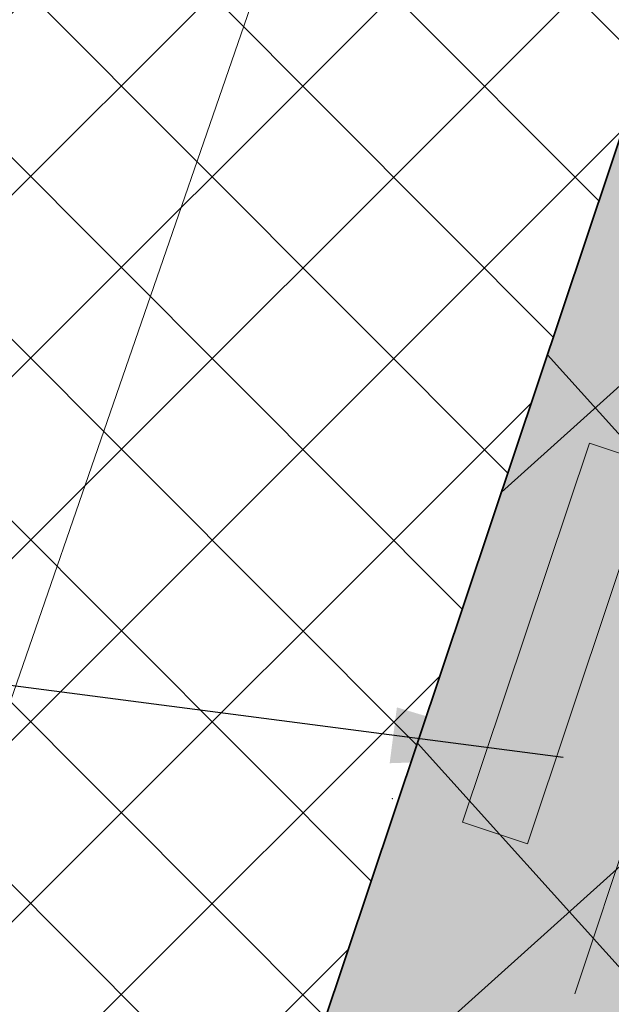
# Model space of a CAD drawing. Header units: metres. Extents: x 6599594 to 6600699, y 5687867 to 5691114.
# Tile 53 of 256: x 6599852.68 to 6599853.72, y 5688576.26 to 5688577.99. Entities that reach past the tile are written whole.
import ezdxf

# ---------------------------------------------------------------- set-up
doc = ezdxf.new("R2010")
doc.units = ezdxf.units.M
doc.header["$MEASUREMENT"] = 0
doc.linetypes.add('1', pattern=[0])
doc.linetypes.add('L_0_06', pattern=[2, 1.5, -0.5])
doc.layers.get('0').update_dxf_attribs({"color": 253, "linetype": 'CONTINUOUS', "lineweight": 13})
for name, color, linetype in [('__gaPoziome', 7, 'CONTINUOUS'), ('zzz.gaHSDomyslna', 7, 'CONTINUOUS'), ('zzz.gaHSOpis', 7, 'CONTINUOUS')]:
    doc.layers.add(name, color=color, linetype=linetype)
for name, color, linetype, lineweight in [('_kolor chodnik', 50, '1', 5), ('_kolor jezdnia', 4, '1', 0), ('_kolor próg', 7, '1', 9), ('_kolor zjazdy kostka', 7, '1', 5), ('_kolor ścieżka @ 1', 10, '1', 0), ('_kraweznik', 7, 'CONTINUOUS', 35), ('OT_Komunikacja', 7, 'CONTINUOUS', 0)]:
    doc.layers.add(name, color=color, linetype=linetype, lineweight=lineweight)
doc.styles.get("Standard").update_dxf_attribs({"font": 'ARIALN.TTF', "width": 0.75, "height": 1.199999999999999})
doc.dimstyles.new('GA-LEADER', dxfattribs={"dimtxt": 1, "dimasz": 1, "dimexe": 1, "dimexo": 1, "dimgap": 1, "dimtad": 1, "dimtxsty": 'Standard', "dimcen": 1, "dimadec": 0, "dimazin": 0, "dimtfac": 1, "dimtmove": 0, "dimatfit": 3, "dimfxl": 1, "dimarcsym": 0})
pattern_1 = [(45, (0, 0), (-0.1414213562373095, 0.1414213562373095), []), (135, (0, 0), (-0.1414213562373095, -0.1414213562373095), [])]

# ---------------------------------------------------------------- blocks, each defined once
blk = doc.blocks.new('zk.P-25a')
at = {"linetype": 'Continuous', "lineweight": 0}
blk.add_hatch(color=0, dxfattribs=at).paths.add_polyline_path([(-0.06, -0.7), (0.06, -0.7), (0.06, 0), (-0.06, 0)])
at = {"color": 0, "linetype": 'Continuous', "lineweight": 0}
blk.add_lwpolyline([(-0.06, 0), (0.06, 0), (0.06, -0.7), (-0.06, -0.7), (-0.06, 0)], dxfattribs=at)
blk = doc.blocks.new('gaHSPos')
at = {"color": 0, "linetype": 'Continuous', "lineweight": 0}
blk.add_point((0, 0), dxfattribs=at)
blk = doc.blocks.new('*U1215')
at = {"layer": 'zzz.gaHSDomyslna', "color": 182, "rotation": 341.4922000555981}
blk.add_blockref('zk.P-25a', (5.035369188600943, -1.685573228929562), dxfattribs=at)
at = {"layer": 'zzz.gaHSDomyslna', "color": 182}
blk.add_blockref('gaHSPos', (5.215542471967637, -1.745885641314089), dxfattribs=at)

msp = doc.modelspace()

# ---------------------------------------------------------------- hatches: boundary and pattern name
at = {"layer": '_kolor chodnik'}
h = msp.add_hatch(dxfattribs=at)
h.set_pattern_fill('ANSI37', color=256, scale=1.6)
h.set_pattern_definition(pattern_1)
h.paths.add_polyline_path([(6599849.938171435, 5688542.085872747), (6599852.232147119, 5688548.938742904), (6599853.573135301, 5688548.489851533), (6599853.827082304, 5688549.248475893), (6599851.793849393, 5688549.929093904), (6599849.895278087, 5688548.982823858), (6599847.823506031, 5688542.793750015)])
edge = h.paths.add_edge_path()
edge.add_line((6600018.106075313, 5689087.454911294), (6600022.42781917, 5689091.229234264))
edge.add_line((6600022.42781917, 5689091.229234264), (6600020.233254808, 5689093.742094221))
edge.add_line((6600020.233254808, 5689093.742094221), (6600017.159471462, 5689091.057656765))
edge.add_arc((6600023.275194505, 5689085.385140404), 8.34143334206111, 137.1531558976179, 148.8016577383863)
edge.add_line((6600016.140105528, 5689089.706021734), (6600018.106075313, 5689087.454911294))
h.paths.add_polyline_path([(6600038.501784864, 5689187.59229436), (6600037.906968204, 5689187.700586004), (6600037.638296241, 5689186.224843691), (6600038.240083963, 5689186.115282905)])
h.paths.add_polyline_path([(6600069.098302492, 5689360.276020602), (6600068.321239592, 5689360.413462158), (6600068.064048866, 5689358.936495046), (6600068.836639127, 5689358.799546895)])
h.paths.add_polyline_path([(6600082.393785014, 5689362.950258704), (6600082.941124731, 5689366.103121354), (6600081.481377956, 5689366.361351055), (6600080.923159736, 5689363.210828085)])
h.paths.add_polyline_path([(6600074.022236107, 5689388.065861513), (6600072.983907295, 5689388.249860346), (6600072.723374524, 5689386.772538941), (6600073.760538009, 5689386.588865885)])
h.paths.add_polyline_path([(6600105.602402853, 5689486.45426531), (6600106.738797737, 5689489.760539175), (6600105.28818975, 5689490.281952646), (6600104.132785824, 5689486.965912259)])
h.paths.add_polyline_path([(6600132.519778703, 5689678.737346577), (6600131.636986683, 5689678.922259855), (6600131.330470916, 5689677.453953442), (6600132.212256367, 5689677.269208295)])
h.paths.add_polyline_path([(6600156.649397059, 5689798.7449027), (6600156.48800471, 5689797.95886096), (6600157.450195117, 5689797.757316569), (6600157.615023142, 5689798.542205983)])
h.paths.add_polyline_path([(6600189.055358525, 5689948.643107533), (6600187.902868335, 5689948.884512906), (6600187.600024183, 5689947.417400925), (6600188.748131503, 5689947.176379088)])
edge = h.paths.add_edge_path()
edge.add_line((6600204.459383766, 5690032.969035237), (6600204.153258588, 5690031.227801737))
edge.add_arc((6600202.328347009, 5690027.299936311), 4.331100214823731, 41.853001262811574, 65.08011546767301, ccw=False)
edge.add_arc((6600032.903931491, 5690051.979071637), 174.020003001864, 352.8070218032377, 353.495463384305)
edge.add_arc((6600202.372679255, 5690027.343587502), 5.999999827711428, 55.12102442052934, 69.64815978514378)
edge = h.paths.add_edge_path()
edge.add_line((6600205.046027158, 5690040.265402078), (6600204.972740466, 5690038.483452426))
edge.add_arc((6600203.986269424, 5690044.401803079), 5.999999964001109, 279.4630688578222, 294.9140560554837)
edge.add_line((6600206.513819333, 5690038.960158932), (6600206.607027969, 5690041.030672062))
edge.add_arc((6600203.986269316, 5690044.401803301), 4.270000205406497, 284.3702444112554, 307.86193139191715, ccw=False)
edge = h.paths.add_edge_path()
edge.add_arc((6600203.547470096, 5690044.558759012), 6.446878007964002, 324.43500910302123, 356.20133685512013, ccw=False)
edge.add_arc((6600203.986269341, 5690044.401803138), 6.000000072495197, 323.2169970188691, 357.4193489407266)
h.paths.add_polyline_path([(6600208.910055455, 5690121.713696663), (6600208.146285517, 5690121.748120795), (6600207.125602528, 5690121.794124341), (6600209.971605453, 5690121.665851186)])
edge = h.paths.add_edge_path()
edge.add_line((6600238.769818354, 5690481.648294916), (6600240.338176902, 5690490.87374652))
edge.add_line((6600240.338176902, 5690490.87374652), (6600241.251295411, 5690510.829461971))
edge.add_line((6600241.251295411, 5690510.829461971), (6600239.524022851, 5690510.928942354))
edge.add_line((6600239.524022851, 5690510.928942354), (6600238.633343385, 5690491.167757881))
edge.add_line((6600238.633343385, 5690491.167757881), (6600234.579716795, 5690467.661262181))
edge.add_line((6600234.579716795, 5690467.661262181), (6600234.449796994, 5690464.966873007))
edge.add_arc((6600242.443669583, 5690464.607462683), 8.001948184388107, 177.4256737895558, 268.2543056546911)
edge.add_line((6600242.199903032, 5690456.609228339), (6600242.216657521, 5690457.359274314))
edge.add_line((6600242.216657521, 5690457.359274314), (6600242.305257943, 5690458.836738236))
edge.add_arc((6600242.444504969, 5690464.607952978), 5.772894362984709, 177.0298084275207, 268.6178439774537, ccw=False)
edge.add_line((6600236.679365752, 5690464.907083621), (6600236.951876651, 5690470.95443634))
edge.add_line((6600236.951876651, 5690470.95443634), (6600238.15078669, 5690478.210832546))
edge.add_line((6600238.15078669, 5690478.210832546), (6600238.769818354, 5690481.648294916))
h.paths.add_polyline_path([(6600238.769818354, 5690481.648294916), (6600238.15078669, 5690478.210832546), (6600239.670056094, 5690477.930590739), (6600240.266710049, 5690481.376366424)])
edge = h.paths.add_edge_path()
edge.add_line((6600223.366500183, 5690460.339976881), (6600223.278629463, 5690457.997544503))
edge.add_arc((6600220.967166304, 5690465.656339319), 7.999999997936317, 286.7940807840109, 300.2738222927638)
edge.add_line((6600225.000231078, 5690458.747331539), (6600225.240084, 5690461.623695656))
edge.add_arc((6600221.105749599, 5690465.648640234), 5.76999998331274, 293.06724424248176, 315.7681070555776, ccw=False)
edge = h.paths.add_edge_path()
edge.add_arc((6600220.025145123, 5690444.676291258), 5.770000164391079, 37.996647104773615, 59.94382588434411, ccw=False)
edge.add_line((6600224.572175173, 5690448.22839199), (6600224.817793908, 5690451.081798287))
edge.add_arc((6600220.025145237, 5690444.676291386), 7.999999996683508, 53.19588653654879, 68.15166733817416)
edge.add_line((6600223.00235276, 5690452.101669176), (6600222.91504296, 5690449.670427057))
edge = h.paths.add_edge_path()
edge.add_arc((6600221.105749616, 5690465.648640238), 7.999999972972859, 328.0222308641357, 357.0132597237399)
edge.add_line((6600229.094882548, 5690465.23180147), (6600229.218816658, 5690467.593604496))
edge.add_line((6600229.218816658, 5690467.593604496), (6600228.218919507, 5690467.645774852))
edge.add_line((6600228.218919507, 5690467.645774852), (6600227.891778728, 5690461.411918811))
h.paths.add_polyline_path([(6600200.980142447, 5690012.236744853), (6600202.317278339, 5690011.956662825), (6600202.522293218, 5690012.935421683), (6600201.182321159, 5690013.216097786)])
h.paths.add_polyline_path([(6600196.457878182, 5689983.98337835), (6600195.202332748, 5689984.246370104), (6600194.899091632, 5689982.777335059), (6600196.150355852, 5689982.515240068)])
edge = h.paths.add_edge_path()
edge.add_line((6600112.305909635, 5689517.991018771), (6600112.691041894, 5689519.807934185))
edge.add_line((6600112.691041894, 5689519.807934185), (6600113.245521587, 5689522.423769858))
edge.add_line((6600113.245521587, 5689522.423769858), (6600111.553124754, 5689522.782507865))
edge.add_line((6600111.553124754, 5689522.782507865), (6600107.405864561, 5689503.21722655))
edge.add_line((6600107.405864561, 5689503.21722655), (6600099.494506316, 5689480.361667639))
edge.add_line((6600099.494506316, 5689480.361667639), (6600099.182814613, 5689478.891218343))
edge.add_arc((6600107.008997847, 5689477.232359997), 8.000059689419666, 168.0325629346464, 257.7529108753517)
edge.add_line((6600105.311960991, 5689469.414366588), (6600105.784990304, 5689471.593619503))
edge.add_arc((6600107.008927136, 5689477.232314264), 5.769999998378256, 168.0321375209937, 257.7533362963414, ccw=False)
edge.add_line((6600101.364343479, 5689478.42879883), (6600101.647245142, 5689479.76342708))
edge.add_line((6600101.647245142, 5689479.76342708), (6600104.132785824, 5689486.965912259))
edge.add_line((6600104.132785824, 5689486.965912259), (6600105.28818975, 5689490.281952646))
edge.add_line((6600105.28818975, 5689490.281952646), (6600108.240043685, 5689498.809726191))
edge.add_line((6600108.240043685, 5689498.809726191), (6600112.305909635, 5689517.991018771))
h.paths.add_polyline_path([(6600136.009573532, 5689645.499114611), (6600138.333647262, 5689645.012304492), (6600138.661671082, 5689646.578318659), (6600134.869459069, 5689647.372651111)])
at = {"layer": '_kolor jezdnia'}
h = msp.add_hatch(dxfattribs=at)
h.set_pattern_fill('ANSI37', color=4, scale=3.5)
h.set_pattern_definition([(45, (0, 0), (-0.3093592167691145, 0.3093592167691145), []), (135, (0, 0), (-0.3093592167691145, -0.3093592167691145), [])])
edge = h.paths.add_edge_path()
edge.add_line((6599833.066047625, 5688539.933393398), (6599850.649511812, 5688527.983462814))
edge.add_arc((6599857.337592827, 5688536.653968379), 10.95025544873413, 169.5012687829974, 232.3548431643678, ccw=False)
edge.add_arc((6599858.085851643, 5688536.618142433), 11.69295282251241, 162.2507788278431, 169.9967502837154, ccw=False)
edge.add_line((6599846.949484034, 5688540.182754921), (6599847.823506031, 5688542.793750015))
edge.add_line((6599847.823506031, 5688542.793750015), (6599849.895278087, 5688548.982823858))
edge.add_line((6599849.895278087, 5688548.982823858), (6599852.434748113, 5688556.56906746))
edge.add_line((6599852.434748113, 5688556.56906746), (6599928.48625871, 5688783.760284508))
edge.add_line((6599928.48625871, 5688783.760284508), (6599931.025728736, 5688791.34652811))
edge.add_line((6599931.025728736, 5688791.34652811), (6599996.657773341, 5688987.411326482))
edge.add_line((6599996.657773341, 5688987.411326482), (6599999.197243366, 5688994.997570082))
edge.add_line((6599999.197243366, 5688994.997570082), (6600021.930100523, 5689062.908193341))
edge.add_line((6600021.930100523, 5689062.908193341), (6600017.620224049, 5689067.371531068))
edge.add_line((6600017.620224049, 5689067.371531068), (6600016.714558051, 5689064.654078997))
edge.add_line((6600016.714558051, 5689064.654078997), (6600012.423620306, 5689051.835617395))
edge.add_line((6600012.423620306, 5689051.835617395), (6600009.884150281, 5689044.249373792))
edge.add_line((6600009.884150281, 5689044.249373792), (6599977.53516164, 5688947.612159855))
edge.add_line((6599977.53516164, 5688947.612159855), (6599974.995691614, 5688940.025916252))
edge.add_line((6599974.995691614, 5688940.025916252), (6599942.096912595, 5688841.746295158))
edge.add_line((6599942.096912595, 5688841.746295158), (6599939.557442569, 5688834.160051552))
edge.add_line((6599939.557442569, 5688834.160051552), (6599882.679288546, 5688664.246042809))
edge.add_line((6599882.679288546, 5688664.246042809), (6599880.139818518, 5688656.659799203))
edge.add_line((6599880.139818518, 5688656.659799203), (6599852.46454386, 5688573.984527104))
edge.add_line((6599852.46454386, 5688573.984527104), (6599842.470137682, 5688544.127903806))
edge.add_arc((6599835.706422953, 5688546.652910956), 7.219660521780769, 248.5480913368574, 339.52856074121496, ccw=False)
h.paths.add_polyline_path([(6600044.653202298, 5689172.271628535), (6600046.276244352, 5689181.431901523), (6600047.759199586, 5689189.801539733), (6600051.0603021, 5689208.432603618), (6600052.368792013, 5689215.817578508), (6600054.808584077, 5689229.587499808), (6600056.11707399, 5689236.972474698), (6600057.346666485, 5689243.912161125), (6600058.655146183, 5689251.297078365), (6600058.831439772, 5689252.292060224), (6600060.098987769, 5689259.445963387), (6600060.139929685, 5689259.677035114), (6600061.407468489, 5689266.830886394), (6600072.329030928, 5689328.470998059), (6600073.637511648, 5689335.855921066), (6600077.337304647, 5689356.73715072), (6600078.820259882, 5689365.106788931), (6600081.142794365, 5689378.214921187), (6600082.538516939, 5689386.092227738), (6600095.187867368, 5689457.483787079), (6600091.082877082, 5689465.8405575), (6600089.043088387, 5689454.328211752), (6600087.870641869, 5689447.711051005), (6600087.560133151, 5689445.958573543), (6600086.562151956, 5689440.326076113), (6600082.433200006, 5689417.022719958), (6600080.95024477, 5689408.65308175), (6600077.202698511, 5689387.502337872), (6600075.719743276, 5689379.132699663), (6600073.469199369, 5689366.430874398), (6600071.986244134, 5689358.061236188), (6600069.98686466, 5689346.776955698), (6600068.591142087, 5689338.899649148), (6600065.559290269, 5689321.78820693), (6600064.163567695, 5689313.910900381), (6600059.719426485, 5689288.828650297), (6600058.323703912, 5689280.951343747), (6600057.563846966, 5689276.662793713), (6600056.168124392, 5689268.785487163), (6600054.804920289, 5689261.091711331), (6600053.409197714, 5689253.21440478), (6600053.264817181, 5689252.399536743), (6600051.869094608, 5689244.522230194), (6600051.183555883, 5689240.653124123), (6600049.787833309, 5689232.775817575), (6600046.593849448, 5689214.749319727), (6600045.198126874, 5689206.872013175), (6600044.41754409, 5689202.466488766), (6600042.934588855, 5689194.096850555), (6600036.429952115, 5689157.38538759), (6600034.946996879, 5689149.01574938), (6600030.579776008, 5689124.367629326), (6600027.529365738, 5689107.151445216), (6600024.895072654, 5689094.014582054), (6600030.583685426, 5689094.264316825), (6600032.945013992, 5689106.191885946), (6600043.170247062, 5689163.901990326)])
edge = h.paths.add_edge_path()
edge.add_line((6600111.106812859, 5689535.144351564), (6600111.256844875, 5689535.85214863))
edge.add_line((6600111.256844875, 5689535.85214863), (6600112.915748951, 5689543.678261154))
edge.add_line((6600112.915748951, 5689543.678261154), (6600117.304772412, 5689564.384094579))
edge.add_line((6600117.304772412, 5689564.384094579), (6600119.067357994, 5689572.699339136))
edge.add_line((6600119.067357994, 5689572.699339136), (6600120.087667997, 5689577.512794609))
edge.add_line((6600120.087667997, 5689577.512794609), (6600121.642890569, 5689584.849775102))
edge.add_line((6600121.642890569, 5689584.849775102), (6600128.436769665, 5689616.900852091))
edge.add_line((6600128.436769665, 5689616.900852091), (6600129.991992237, 5689624.237832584))
edge.add_line((6600129.991992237, 5689624.237832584), (6600132.660554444, 5689636.827148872))
edge.add_line((6600132.660554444, 5689636.827148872), (6600133.208838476, 5689639.444704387))
edge.add_line((6600133.208838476, 5689639.444704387), (6600134.848957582, 5689647.274775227))
edge.add_line((6600134.848957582, 5689647.274775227), (6600138.97649476, 5689666.979995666))
edge.add_line((6600138.97649476, 5689666.979995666), (6600140.51410642, 5689674.320687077))
edge.add_line((6600140.51410642, 5689674.320687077), (6600145.209128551, 5689696.735129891))
edge.add_line((6600145.209128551, 5689696.735129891), (6600146.746740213, 5689704.075821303))
edge.add_line((6600146.746740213, 5689704.075821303), (6600151.462308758, 5689726.588354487))
edge.add_line((6600151.462308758, 5689726.588354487), (6600152.999920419, 5689733.929045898))
edge.add_line((6600152.999920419, 5689733.929045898), (6600155.244070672, 5689744.642813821))
edge.add_line((6600155.244070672, 5689744.642813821), (6600156.781682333, 5689751.983505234))
edge.add_line((6600156.781682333, 5689751.983505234), (6600161.635515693, 5689775.156126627))
edge.add_line((6600161.635515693, 5689775.156126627), (6600163.378142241, 5689783.475576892))
edge.add_line((6600163.378142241, 5689783.475576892), (6600163.850769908, 5689785.731942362))
edge.add_line((6600163.850769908, 5689785.731942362), (6600167.028500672, 5689800.902704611))
edge.add_line((6600167.028500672, 5689800.902704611), (6600179.49088801, 5689860.399222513))
edge.add_line((6600179.49088801, 5689860.399222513), (6600181.233514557, 5689868.718672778))
edge.add_line((6600181.233514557, 5689868.718672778), (6600181.84713393, 5689871.648144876))
edge.add_line((6600181.84713393, 5689871.648144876), (6600183.384745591, 5689878.988836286))
edge.add_line((6600183.384745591, 5689878.988836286), (6600184.935818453, 5689886.393792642))
edge.add_line((6600184.935818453, 5689886.393792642), (6600186.575937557, 5689894.223863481))
edge.add_line((6600186.575937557, 5689894.223863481), (6600194.05133812, 5689929.912074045))
edge.add_line((6600194.05133812, 5689929.912074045), (6600195.691457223, 5689937.742144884))
edge.add_line((6600195.691457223, 5689937.742144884), (6600202.915799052, 5689972.231779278))
edge.add_line((6600202.915799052, 5689972.231779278), (6600204.555918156, 5689980.061850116))
edge.add_line((6600204.555918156, 5689980.061850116), (6600206.062781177, 5689987.255744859))
edge.add_line((6600206.062781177, 5689987.255744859), (6600207.702900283, 5689995.085815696))
edge.add_line((6600207.702900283, 5689995.085815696), (6600210.232559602, 5690007.162628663))
edge.add_line((6600210.232559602, 5690007.162628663), (6600211.694938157, 5690014.144150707))
edge.add_arc((6600028.177652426, 5690052.584442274), 187.5000004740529, 348.1696294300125, 357.4195276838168)
edge.add_line((6600215.487522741, 5690044.142720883), (6600208.310270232, 5690026.480446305))
edge.add_arc((6600032.903933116, 5690051.97907145), 177.2500013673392, 348.1696294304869, 351.7289130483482, ccw=False)
edge.add_line((6600206.38894146, 5690015.640182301), (6600205.966941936, 5690013.625519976))
edge.add_line((6600205.966941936, 5690013.625519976), (6600204.326822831, 5690005.795449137))
edge.add_line((6600204.326822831, 5690005.795449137), (6600197.076961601, 5689971.183982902))
edge.add_line((6600197.076961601, 5689971.183982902), (6600195.334335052, 5689962.864532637))
edge.add_line((6600195.334335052, 5689962.864532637), (6600193.44722506, 5689953.855305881))
edge.add_line((6600193.44722506, 5689953.855305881), (6600191.909227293, 5689946.512771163))
edge.add_line((6600191.909227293, 5689946.512771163), (6600185.496844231, 5689915.899498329))
edge.add_line((6600185.496844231, 5689915.899498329), (6600183.856521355, 5689908.068454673))
edge.add_line((6600183.856521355, 5689908.068454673), (6600182.066605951, 5689899.523243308))
edge.add_line((6600182.066605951, 5689899.523243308), (6600180.32407057, 5689891.204228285))
edge.add_line((6600180.32407057, 5689891.204228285), (6600174.320344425, 5689862.541919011))
edge.add_line((6600174.320344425, 5689862.541919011), (6600172.577809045, 5689854.222903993))
edge.add_line((6600172.577809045, 5689854.222903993), (6600163.663810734, 5689811.666703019))
edge.add_line((6600163.663810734, 5689811.666703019), (6600162.023782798, 5689803.837067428))
edge.add_line((6600162.023782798, 5689803.837067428), (6600160.924220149, 5689798.587659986))
edge.add_line((6600160.924220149, 5689798.587659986), (6600159.279208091, 5689790.734229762))
edge.add_line((6600159.279208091, 5689790.734229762), (6600157.107250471, 5689780.365115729))
edge.add_line((6600157.107250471, 5689780.365115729), (6600155.462238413, 5689772.511685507))
edge.add_line((6600155.462238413, 5689772.511685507), (6600153.380318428, 5689762.572418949))
edge.add_line((6600153.380318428, 5689762.572418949), (6600151.735124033, 5689754.718118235))
edge.add_line((6600151.735124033, 5689754.718118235), (6600148.586504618, 5689739.686336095))
edge.add_line((6600148.586504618, 5689739.686336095), (6600146.885007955, 5689731.563243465))
edge.add_line((6600146.885007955, 5689731.563243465), (6600141.75088822, 5689707.052510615))
edge.add_line((6600141.75088822, 5689707.052510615), (6600140.110896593, 5689699.223048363))
edge.add_line((6600140.110896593, 5689699.223048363), (6600133.483561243, 5689667.583574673))
edge.add_line((6600133.483561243, 5689667.583574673), (6600131.860394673, 5689659.834436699))
edge.add_line((6600131.860394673, 5689659.834436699), (6600131.740984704, 5689659.26436315))
edge.add_line((6600131.740984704, 5689659.26436315), (6600130.117814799, 5689651.515209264))
edge.add_line((6600130.117814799, 5689651.515209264), (6600127.27873359, 5689637.961189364))
edge.add_line((6600127.27873359, 5689637.961189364), (6600126.924568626, 5689636.290366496))
edge.add_line((6600126.924568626, 5689636.290366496), (6600125.166244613, 5689627.995226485))
edge.add_line((6600125.166244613, 5689627.995226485), (6600118.009503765, 5689594.232298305))
edge.add_line((6600118.009503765, 5689594.232298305), (6600116.25117975, 5689585.937158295))
edge.add_line((6600116.25117975, 5689585.937158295), (6600113.665314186, 5689573.737975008))
edge.add_line((6600113.665314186, 5689573.737975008), (6600111.898534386, 5689565.402943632))
edge.add_line((6600111.898534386, 5689565.402943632), (6600104.889982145, 5689532.339115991))
edge.add_line((6600104.889982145, 5689532.339115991), (6600103.22663594, 5689524.492047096))
edge.add_line((6600103.22663594, 5689524.492047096), (6600096.623876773, 5689493.342605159))
edge.add_line((6600096.623876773, 5689493.342605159), (6600094.968986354, 5689485.535427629))
edge.add_line((6600094.968986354, 5689485.535427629), (6600094.300101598, 5689482.379870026))
edge.add_line((6600094.300101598, 5689482.379870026), (6600099.182814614, 5689478.891218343))
edge.add_line((6600099.182814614, 5689478.891218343), (6600099.494506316, 5689480.361667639))
edge.add_line((6600099.494506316, 5689480.361667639), (6600111.106812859, 5689535.144351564))
edge = h.paths.add_edge_path()
edge.add_arc((6600239.213891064, 5690851.400367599), 10.00000000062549, -2.8342403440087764, 76.13703556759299, ccw=False)
edge.add_line((6600249.201658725, 5690850.905901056), (6600249.082723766, 5690848.503524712))
edge.add_line((6600249.082723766, 5690848.503524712), (6600247.016487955, 5690806.767468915))
edge.add_line((6600247.016487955, 5690806.767468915), (6600246.092398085, 5690789.152178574))
edge.add_line((6600246.092398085, 5690789.152178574), (6600233.768116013, 5690572.015170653))
edge.add_line((6600233.768116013, 5690572.015170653), (6600228.959056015, 5690465.296202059))
edge.add_line((6600228.959056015, 5690465.296202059), (6600234.588724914, 5690465.017134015))
edge.add_line((6600234.588724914, 5690465.017134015), (6600239.262540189, 5690571.767576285))
edge.add_line((6600239.262540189, 5690571.767576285), (6600252.50503885, 5690806.400146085))
edge.add_line((6600252.50503885, 5690806.400146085), (6600254.569211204, 5690848.094521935))
edge.add_arc((6600262.559425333, 5690847.6989487), 7.999999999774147, 76.13703557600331, 177.1657596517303, ccw=False)
edge.add_line((6600264.476229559, 5690855.465921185), (6600241.609896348, 5690861.109083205))
edge = h.paths.add_edge_path()
edge.add_line((6600250.031475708, 5690451.625307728), (6600250.231741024, 5690455.772579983))
edge.add_line((6600250.231741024, 5690455.772579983), (6600246.257763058, 5690456.417303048))
edge.add_line((6600246.257763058, 5690456.417303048), (6600242.171761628, 5690456.61060902))
edge.add_arc((6600242.563100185, 5690464.586983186), 7.985968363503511, 176.9123644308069, 267.1911945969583, ccw=False)
edge.add_line((6600234.588724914, 5690465.017134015), (6600228.959056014, 5690465.296202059))
edge.add_arc((6600220.965133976, 5690465.657286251), 8.002072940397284, 267.8289300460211, 357.413716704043, ccw=False)
edge.add_line((6600220.661989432, 5690457.660957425), (6600212.406915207, 5690458.119572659))
edge.add_line((6600212.406915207, 5690458.119572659), (6600208.431872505, 5690457.817501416))
edge.add_line((6600208.431872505, 5690457.817501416), (6600208.233912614, 5690454.548331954))
edge.add_line((6600208.233912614, 5690454.548331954), (6600212.129565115, 5690453.127270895))
edge.add_line((6600212.129565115, 5690453.127270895), (6600218.640548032, 5690452.76554962))
edge.add_line((6600218.640548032, 5690452.76554962), (6600216.486747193, 5690452.885205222))
edge.add_line((6600216.486747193, 5690452.885205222), (6600220.468905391, 5690452.663974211))
edge.add_arc((6600220.025145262, 5690444.676291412), 7.99999997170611, -0.3386579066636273, 86.8201700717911, ccw=False)
edge.add_line((6600228.025005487, 5690444.629006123), (6600227.803602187, 5690439.649256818))
edge.add_line((6600227.803602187, 5690439.649256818), (6600226.885525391, 5690435.936828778))
edge.add_line((6600226.885525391, 5690435.936828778), (6600225.534849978, 5690405.967249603))
edge.add_line((6600225.534849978, 5690405.967249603), (6600226.115199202, 5690402.187514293))
edge.add_line((6600226.115199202, 5690402.187514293), (6600213.445139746, 5690121.008786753))
edge.add_line((6600213.445139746, 5690121.008786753), (6600213.352800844, 5690118.960058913))
edge.add_line((6600213.352800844, 5690118.960058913), (6600209.980184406, 5690044.131649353))
edge.add_arc((6600203.98626942, 5690044.401803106), 5.999999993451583, 257.4162346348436, 357.41934921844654, ccw=False)
edge.add_line((6600202.679069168, 5690038.545931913), (6600201.589735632, 5690033.666039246))
edge.add_line((6600201.589735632, 5690033.666039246), (6600203.67987942, 5690033.199458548))
edge.add_arc((6600202.372679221, 5690027.343587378), 5.999999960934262, -8.27108729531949, 77.41623506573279, ccw=False)
edge.add_line((6600208.310270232, 5690026.480446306), (6600215.487522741, 5690044.142720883))
edge.add_line((6600215.487522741, 5690044.142720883), (6600216.199687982, 5690059.9446614))
edge.add_line((6600216.199687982, 5690059.9446614), (6600216.537356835, 5690067.437056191))
edge.add_line((6600216.537356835, 5690067.437056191), (6600223.893528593, 5690230.66011469))
edge.add_line((6600223.893528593, 5690230.66011469), (6600224.231197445, 5690238.152509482))
edge.add_line((6600224.231197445, 5690238.152509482), (6600233.507835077, 5690443.987992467))
edge.add_arc((6600241.499722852, 5690443.627812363), 7.999999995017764, 87.29208981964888, 177.4195277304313, ccw=False)
edge.add_line((6600241.877677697, 5690451.618879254), (6600246.021541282, 5690451.422886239))
edge.add_line((6600246.021541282, 5690451.422886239), (6600246.427694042, 5690451.44338883))
edge.add_line((6600246.427694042, 5690451.44338883), (6600246.79397003, 5690451.461878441))
edge.add_line((6600246.79397003, 5690451.461878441), (6600250.031475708, 5690451.625307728))
edge = h.paths.add_edge_path()
edge.add_line((6600007.33756506, 5689086.20374581), (6600006.980466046, 5689080.740822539))
edge.add_line((6600006.980466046, 5689080.740822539), (6600007.229745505, 5689080.720859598))
edge.add_line((6600007.229745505, 5689080.720859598), (6600008.093335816, 5689080.601653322))
edge.add_line((6600008.093335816, 5689080.601653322), (6600008.702681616, 5689080.53831051))
edge.add_arc((6600008.140193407, 5689070.554142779), 9.999999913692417, -18.557800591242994, 86.77547804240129, ccw=False)
edge.add_line((6600017.620224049, 5689067.371531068), (6600021.930100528, 5689062.908193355))
edge.add_arc((6599734.83819726, 5689159.011261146), 302.7499967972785, 341.4922000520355, 343.8640860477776)
edge.add_arc((6600034.895369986, 5689072.315877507), 9.581213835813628, 98.63328270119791, 164.5273290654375, ccw=False)
edge.add_line((6600033.457137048, 5689081.788529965), (6600033.832640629, 5689081.798737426))
edge.add_line((6600033.832640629, 5689081.798737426), (6600034.422462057, 5689082.05700874))
edge.add_line((6600034.422462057, 5689082.05700874), (6600036.833623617, 5689082.139040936))
edge.add_line((6600036.833623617, 5689082.139040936), (6600036.730225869, 5689087.148851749))
edge.add_line((6600036.730225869, 5689087.148851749), (6600036.579860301, 5689087.134303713))
edge.add_arc((6600036.479565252, 5689093.136286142), 6.002820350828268, 169.1687651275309, 270.9573417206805, ccw=False)
edge.add_line((6600030.583685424, 5689094.264316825), (6600024.895072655, 5689094.014582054))
edge.add_arc((6600015.200558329, 5689096.162123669), 9.929528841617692, 271.0943432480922, 347.5094668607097, ccw=False)
edge.add_arc((6600014.909438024, 5689089.646776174), 3.446070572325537, 264.4236009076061, 278.0194998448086, ccw=False)
edge.add_line((6600014.574573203, 5689086.217014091), (6600014.299554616, 5689086.232508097))
edge.add_line((6600014.299554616, 5689086.232508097), (6600010.474232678, 5689086.448019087))
edge.add_line((6600010.474232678, 5689086.448019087), (6600007.33756506, 5689086.20374581))
edge = h.paths.add_edge_path()
edge.add_line((6600105.490725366, 5689463.953528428), (6600106.927559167, 5689464.047234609))
edge.add_line((6600106.927559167, 5689464.047234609), (6600107.835, 5689468.66))
edge.add_line((6600107.835, 5689468.66), (6600105.311960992, 5689469.414366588))
edge.add_arc((6600107.008997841, 5689477.232359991), 8.000059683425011, 168.0325628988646, 257.75291091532, ccw=False)
edge.add_line((6600099.182814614, 5689478.891218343), (6600094.300101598, 5689482.379870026))
edge.add_arc((6600586.245114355, 5689378.104238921), 502.8750369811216, 168.032376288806, 169.9522165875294)
edge.add_line((6600091.082877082, 5689465.8405575), (6600095.187867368, 5689457.483787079))
edge.add_arc((6600103.065173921, 5689456.088064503), 8.000000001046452, 77.7533362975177, 169.9524553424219, ccw=False)
edge.add_line((6600104.762140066, 5689463.906012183), (6600105.490725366, 5689463.953528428))
at = {"layer": '_kolor próg'}
h = msp.add_hatch(dxfattribs=at)
h.set_pattern_fill('ANSI37', color=256, scale=5)
h.set_pattern_definition([(312, (-358.8950193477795, -1519.673615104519), (0.464465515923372, 0.4182066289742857), []), (41.99999999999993, (-358.8950193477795, -1519.673615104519), (-0.4182066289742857, 0.464465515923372), [])])
h.paths.add_polyline_path([(6599857.114641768, 5688570.549470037), (6599858.96248958, 5688576.25815119), (6599853.803701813, 5688577.985038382), (6599851.899099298, 5688572.29535568)])
at = {"layer": '_kolor zjazdy kostka'}
h = msp.add_hatch(dxfattribs=at)
h.set_pattern_fill('ANSI37', color=256, scale=1.6)
h.set_pattern_definition(pattern_1)
h.paths.add_polyline_path([(6600244.137440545, 5690813.934732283), (6600242.369522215, 5690814.022127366), (6600242.097568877, 5690808.528921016), (6600243.865482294, 5690808.441426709)])
h.paths.add_polyline_path([(6600247.012128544, 5690806.679412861), (6600247.442736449, 5690815.377295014), (6600247.393289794, 5690814.378518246), (6600247.113277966, 5690808.722537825)])
h.paths.add_polyline_path([(6600242.297085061, 5690788.088808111), (6600240.958726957, 5690788.155683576), (6600240.648818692, 5690782.664569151), (6600241.987258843, 5690782.599147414)])
h.paths.add_polyline_path([(6600245.558275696, 5690780.919298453), (6600246.037231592, 5690789.405686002), (6600244.985820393, 5690788.453468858), (6600244.612601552, 5690781.981345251)])
h.paths.add_polyline_path([(6600241.348405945, 5690723.711515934), (6600242.272017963, 5690722.691689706), (6600242.749709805, 5690731.155680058), (6600241.698138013, 5690730.203317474), (6600241.472690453, 5690726.27550499)])
h.paths.add_polyline_path([(6600225.772794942, 5690394.589141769), (6600224.731429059, 5690393.637598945), (6600224.461246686, 5690387.644646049), (6600225.412923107, 5690386.603142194)])
h.paths.add_polyline_path([(6600223.012390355, 5690333.280720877), (6600223.372595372, 5690341.272607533), (6600222.32835346, 5690340.318436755), (6600222.058239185, 5690334.324941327)])
h.paths.add_polyline_path([(6600215.496388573, 5690166.390602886), (6600215.856593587, 5690174.382489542), (6600214.812834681, 5690173.428760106), (6600214.542018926, 5690167.435062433)])
h.paths.add_polyline_path([(6600212.446537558, 5690121.053392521), (6600213.399499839, 5690120.010473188), (6600213.788744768, 5690128.503024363), (6600212.745135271, 5690127.54943145)])
h.paths.add_polyline_path([(6600209.977420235, 5690121.665589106), (6600210.225142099, 5690127.162117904), (6600207.346107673, 5690127.291879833), (6600207.119593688, 5690121.794395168)])
h.paths.add_polyline_path([(6600207.950178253, 5690070.725854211), (6600204.880846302, 5690070.828947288), (6600204.643784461, 5690065.333808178), (6600207.702521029, 5690065.204598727)])
h.paths.add_polyline_path([(6600200.981479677, 5690012.236464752), (6600199.969248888, 5690007.339980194), (6600201.282587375, 5690007.064882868), (6600202.31726072, 5690011.956666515)])
h.paths.add_polyline_path([(6600193.613960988, 5689970.406358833), (6600192.398010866, 5689970.660657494), (6600191.286205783, 5689965.274578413), (6600192.486379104, 5689965.023185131)])
h.paths.add_polyline_path([(6600189.061271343, 5689948.671423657), (6600189.98413328, 5689953.050774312), (6600188.818902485, 5689953.32186217), (6600187.908781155, 5689948.91282903)])
h.paths.add_polyline_path([(6600180.976201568, 5689915.317449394), (6600179.952861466, 5689910.421322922), (6600181.008474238, 5689910.200199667), (6600182.033843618, 5689915.09540201)])
h.paths.add_polyline_path([(6600176.508279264, 5689893.538690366), (6600177.476023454, 5689893.335973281), (6600178.603605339, 5689898.719146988), (6600177.636002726, 5689898.922290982)])
h.paths.add_polyline_path([(6600179.28182965, 5689859.401159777), (6600180.522246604, 5689860.211927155), (6600181.057490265, 5689860.561775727), (6600183.598022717, 5689860.029600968), (6600184.726606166, 5689865.412570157), (6600182.186324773, 5689865.943033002), (6600181.604764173, 5689866.832779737), (6600181.024456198, 5689867.720610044)])
h.paths.add_polyline_path([(6600160.200810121, 5689810.862606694), (6600159.232772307, 5689811.065842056), (6600158.207991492, 5689806.171529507), (6600159.175735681, 5689805.968812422)])
h.paths.add_polyline_path([(6600156.49391753, 5689797.987177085), (6600155.463416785, 5689793.068691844), (6600156.431160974, 5689792.865974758), (6600157.461419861, 5689797.784520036)])
edge = h.paths.add_edge_path()
edge.add_arc((6600173.111981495, 5689800.679690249), 5.999999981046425, 204.673115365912, 239.5411154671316, ccw=False)
edge.add_arc((6600173.162096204, 5689800.685330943), 6.047914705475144, 168.3203586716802, 204.5234866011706, ccw=False)
edge.add_line((6600167.239404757, 5689801.9096668), (6600163.651667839, 5689784.781499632))
edge.add_arc((6600169.524220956, 5689783.551410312), 5.999999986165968, 139.2146049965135, 168.1696294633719, ccw=False)
edge.add_arc((6600169.524220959, 5689783.551410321), 5.999999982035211, 96.80962310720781, 139.2146050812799, ccw=False)
edge.add_line((6600168.812796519, 5689789.509083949), (6600170.070461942, 5689795.507731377))
h.paths.add_polyline_path([(6600163.526364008, 5689776.866746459), (6600166.051243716, 5689776.337874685), (6600167.179826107, 5689781.720838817), (6600164.653945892, 5689782.249920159), (6600163.941148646, 5689783.340449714), (6600163.493329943, 5689784.025580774), (6600161.750703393, 5689775.706130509), (6600162.438017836, 5689776.155376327)])
h.paths.add_polyline_path([(6600152.614191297, 5689774.643430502), (6600153.639138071, 5689779.536616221), (6600152.646757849, 5689779.744928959), (6600151.646447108, 5689774.846147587)])
h.paths.add_polyline_path([(6600150.121074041, 5689767.466820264), (6600148.177624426, 5689758.16795459), (6600149.115997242, 5689757.971390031), (6600151.066362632, 5689767.268392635)])
h.paths.add_polyline_path([(6600142.970741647, 5689739.332500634), (6600141.888449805, 5689734.142420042), (6600144.036614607, 5689733.695518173), (6600145.123068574, 5689738.882330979)])
h.paths.add_polyline_path([(6600136.256357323, 5689701.052153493), (6600137.154085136, 5689700.864096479), (6600138.287960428, 5689706.274871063), (6600137.386492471, 5689706.464182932)])
h.paths.add_polyline_path([(6600130.081494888, 5689667.099389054), (6600129.212847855, 5689667.281639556), (6600128.083282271, 5689661.898895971), (6600128.953953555, 5689661.716447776)])
h.paths.add_polyline_path([(6600128.397394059, 5689659.030340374), (6600127.554144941, 5689659.207226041), (6600126.49340855, 5689653.810049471), (6600127.269860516, 5689653.647397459)])
h.paths.add_polyline_path([(6600134.990411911, 5689640.633636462), (6600137.30714639, 5689640.148363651), (6600138.339560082, 5689645.040620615), (6600136.015486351, 5689645.500958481), (6600135.435178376, 5689646.388788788), (6600134.8548704, 5689647.276619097), (6600133.214751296, 5689639.446548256), (6600134.102581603, 5689640.026856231)])
h.paths.add_polyline_path([(6600122.164164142, 5689634.294831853), (6600121.024067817, 5689628.914244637), (6600122.015114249, 5689628.705875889), (6600123.155614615, 5689634.086346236)])
h.paths.add_polyline_path([(6600114.54207576, 5689593.450769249), (6600113.493359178, 5689593.398339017), (6600112.364315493, 5689588.045694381), (6600113.29076438, 5689587.54753241)])
h.paths.add_polyline_path([(6600110.194543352, 5689572.941097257), (6600109.20781945, 5689573.148880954), (6600108.067717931, 5689567.768269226), (6600109.05014319, 5689567.535215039)])
h.paths.add_polyline_path([(6600119.083213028, 5689565.540446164), (6600119.089125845, 5689565.542290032), (6600121.462438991, 5689565.065690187), (6600122.598093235, 5689570.447168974), (6600120.229622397, 5689570.949214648), (6600119.651446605, 5689571.8119627), (6600119.073270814, 5689572.727655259), (6600117.310757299, 5689564.412754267)])
h.paths.add_polyline_path([(6600101.698666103, 5689532.937884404), (6600100.730666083, 5689533.141679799), (6600099.694214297, 5689528.250234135), (6600100.669121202, 5689528.045267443)])
h.paths.add_polyline_path([(6600094.064021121, 5689496.827028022), (6600093.080194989, 5689497.033910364), (6600092.036590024, 5689492.143967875), (6600093.038865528, 5689491.933250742)])
h.paths.add_polyline_path([(6600083.709836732, 5689453.74980843), (6600082.738586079, 5689448.336231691), (6600084.647281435, 5689448.027407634), (6600085.606840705, 5689453.416583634)])
h.paths.add_polyline_path([(6600084.434394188, 5689446.82589514), (6600083.348896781, 5689447.018140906), (6600082.567374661, 5689442.58660872), (6600083.649300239, 5689442.394910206)])
h.paths.add_polyline_path([(6600078.04194071, 5689410.721110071), (6600078.996952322, 5689416.137564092), (6600078.054833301, 5689416.304853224), (6600077.111232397, 5689410.886043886)])
h.paths.add_polyline_path([(6600072.911565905, 5689386.768652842), (6600071.960466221, 5689381.312635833), (6600072.800073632, 5689381.16322159), (6600073.766450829, 5689386.590709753)])
h.paths.add_polyline_path([(6600082.887400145, 5689379.432062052), (6600085.278102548, 5689379.03494316), (6600086.160383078, 5689383.956496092), (6600083.759726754, 5689384.355378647), (6600083.152078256, 5689385.224725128), (6600082.544429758, 5689386.094071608), (6600081.148707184, 5689378.216765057), (6600082.018053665, 5689378.824413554)])
h.paths.add_polyline_path([(6600080.731401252, 5689363.247695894), (6600080.041469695, 5689363.369939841), (6600079.433821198, 5689364.239286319), (6600078.8261727, 5689365.1086328), (6600077.343217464, 5689356.73899459), (6600078.212563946, 5689357.346643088), (6600079.081910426, 5689357.954291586), (6600081.429189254, 5689357.564866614), (6600082.388748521, 5689362.980514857)])
h.paths.add_polyline_path([(6600069.104215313, 5689360.304336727), (6600070.063917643, 5689365.720487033), (6600069.2708267, 5689365.861009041), (6600068.327152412, 5689360.441778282)])
h.paths.add_polyline_path([(6600066.550616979, 5689345.891799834), (6600065.546169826, 5689346.069805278), (6600064.677796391, 5689341.145792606), (6600065.678290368, 5689340.968483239)])
h.paths.add_polyline_path([(6600061.138656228, 5689321.077501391), (6600060.270282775, 5689316.15348863), (6600061.250715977, 5689315.979734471), (6600062.127590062, 5689320.902245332)])
h.paths.add_polyline_path([(6600055.325252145, 5689288.11325564), (6600054.456878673, 5689283.189242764), (6600055.410852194, 5689283.020177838), (6600056.283178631, 5689287.917022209)])
h.paths.add_polyline_path([(6600048.045675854, 5689182.819289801), (6600050.371939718, 5689182.407116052), (6600051.31444535, 5689187.67761207), (6600048.980409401, 5689188.064690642), (6600048.372760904, 5689188.934037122), (6600047.765112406, 5689189.803383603), (6600046.306982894, 5689181.603992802), (6600046.972918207, 5689182.069462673)])
h.paths.add_polyline_path([(6600040.943690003, 5689201.374141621), (6600039.339175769, 5689201.66987967), (6600038.429882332, 5689196.244216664), (6600039.984130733, 5689195.958493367)])
h.paths.add_polyline_path([(6600032.993704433, 5689156.473759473), (6600032.278185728, 5689156.600537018), (6600031.299242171, 5689151.188930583), (6600032.034145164, 5689151.058111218)])
h.paths.add_polyline_path([(6600026.309179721, 5689123.603833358), (6600025.417362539, 5689118.683970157), (6600026.271201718, 5689118.532684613), (6600027.143528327, 5689123.456001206)])
h.paths.add_polyline_path([(6600013.302986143, 5689054.462576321), (6600015.842456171, 5689062.048819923), (6600014.576741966, 5689061.417973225), (6600012.672139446, 5689055.728290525)])
h.paths.add_polyline_path([(6599974.547216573, 5688938.686171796), (6599977.086686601, 5688946.272415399), (6599975.820972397, 5688945.641568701), (6599973.916369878, 5688939.951886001)])
h.paths.add_polyline_path([(6599942.102825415, 5688841.748139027), (6599940.837111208, 5688841.117292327), (6599938.932508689, 5688835.427609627), (6599939.563355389, 5688834.161895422)])
h.paths.add_polyline_path([(6599882.685201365, 5688664.247886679), (6599881.419487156, 5688663.617039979), (6599879.514884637, 5688657.927357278), (6599880.145731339, 5688656.661643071)])
h.paths.add_polyline_path([(6599851.799762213, 5688549.930937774), (6599853.832995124, 5688549.250319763), (6599855.42016389, 5688553.991722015), (6599853.386930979, 5688554.672340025), (6599852.913795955, 5688555.621625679), (6599852.440660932, 5688556.570911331), (6599849.901190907, 5688548.984667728)])
h.paths.add_polyline_path([(6600233.581687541, 5690586.458647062), (6600234.520016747, 5690585.337735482), (6600234.976631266, 5690593.428266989), (6600233.922640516, 5690592.499827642)])
h.paths.add_polyline_path([(6600231.72837122, 5690526.750719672), (6600230.676277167, 5690525.793817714), (6600230.420013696, 5690519.782861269), (6600231.363586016, 5690518.655686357)])
h.paths.add_polyline_path([(6600237.577122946, 5690639.505119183), (6600236.516490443, 5690638.540451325), (6600236.176926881, 5690632.541599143), (6600237.1204992, 5690631.41442423)])
h.paths.add_polyline_path([(6600238.927801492, 5690681.139540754), (6600239.8637879, 5690680.021427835), (6600240.320411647, 5690688.112122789), (6600239.268317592, 5690687.155220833)])
h.paths.add_polyline_path([(6600218.12228406, 5690224.814875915), (6600217.079933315, 5690223.86243318), (6600216.809648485, 5690217.865326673), (6600217.762143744, 5690216.822918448)])
h.paths.add_polyline_path([(6600219.363739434, 5690274.535639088), (6600220.31588625, 5690273.493612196), (6600220.675810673, 5690281.480778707), (6600219.633750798, 5690280.528598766)])
h.paths.add_polyline_path([(6600168.759867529, 5689856.554734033), (6600169.729143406, 5689856.3516961), (6600170.857343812, 5689861.737822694), (6600169.889741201, 5689861.940966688)])
h.paths.add_polyline_path([(6600168.841833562, 5689852.115601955), (6600167.871405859, 5689852.319339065), (6600166.844894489, 5689847.425845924), (6600167.816759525, 5689847.221809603)])
at = {"layer": '_kolor ścieżka @ 1'}
h = msp.add_hatch(dxfattribs=at)
h.set_pattern_fill('ANSI37', color=10, scale=1.8)
h.set_pattern_definition([(45, (0, 0), (-0.1590990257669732, 0.1590990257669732), []), (135, (0, 0), (-0.1590990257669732, -0.1590990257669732), [])])
edge = h.paths.add_edge_path()
edge.add_line((6599877.145262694, 5688659.244027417), (6599854.614951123, 5688591.938475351))
edge.add_line((6599854.614951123, 5688591.938475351), (6599854.214414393, 5688589.387325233))
edge.add_line((6599854.214414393, 5688589.387325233), (6599839.435327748, 5688545.233719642))
edge.add_arc((6599834.523035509, 5688547.748213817), 5.518450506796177, 246.51508714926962, 332.8930934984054, ccw=False)
edge.add_line((6599832.323891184, 5688542.686883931), (6599836.925902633, 5688539.594394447))
edge.add_arc((6599835.881373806, 5688546.52869976), 7.012533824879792, 278.5661808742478, 339.9794081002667)
edge.add_line((6599842.470137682, 5688544.127903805), (6599857.359687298, 5688588.607952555))
edge.add_line((6599857.359687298, 5688588.607952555), (6599857.303782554, 5688591.591210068))
edge.add_line((6599857.303782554, 5688591.591210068), (6599879.508971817, 5688657.925513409))
edge.add_line((6599879.508971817, 5688657.925513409), (6599879.193548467, 5688658.558370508))
edge.add_line((6599879.193548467, 5688658.558370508), (6599877.145262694, 5688659.244027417))
h.paths.add_polyline_path([(6599879.193548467, 5688658.558370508), (6599879.508971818, 5688657.925513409), (6599881.413574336, 5688663.615196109), (6599880.780717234, 5688663.299772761), (6599878.732431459, 5688663.985429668), (6599877.145262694, 5688659.244027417)])
h.paths.add_polyline_path([(6599938.92659587, 5688835.425765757), (6599938.611172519, 5688836.058622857), (6599936.562886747, 5688836.744279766), (6599878.732431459, 5688663.985429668), (6599880.780717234, 5688663.299772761), (6599881.413574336, 5688663.615196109)])
h.paths.add_polyline_path([(6599974.364844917, 5688941.291630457), (6599974.049421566, 5688941.924487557), (6599972.001135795, 5688942.610144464), (6599936.562886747, 5688836.744279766), (6599938.611172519, 5688836.058622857), (6599938.92659587, 5688835.425765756)])
h.paths.add_polyline_path([(6599974.049421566, 5688941.924487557), (6599974.364844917, 5688941.291630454), (6600009.253303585, 5689045.515087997), (6600008.937880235, 5689046.147945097), (6600006.889594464, 5689046.833602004), (6599972.001135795, 5688942.610144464)])
h.paths.add_polyline_path([(6600008.937880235, 5689046.147945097), (6600009.253303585, 5689045.515087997), (6600011.157906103, 5689051.204770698), (6600010.525049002, 5689050.889347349), (6600008.476763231, 5689051.575004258), (6600006.889594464, 5689046.833602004)])
edge = h.paths.add_edge_path()
edge.add_arc((6599858.085851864, 5688536.618142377), 11.69295304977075, 162.2507788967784, 169.9967501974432)
edge.add_line((6599846.570656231, 5688538.649255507), (6599849.824991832, 5688528.706403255))
edge.add_line((6599849.824991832, 5688528.706403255), (6599853.13552, 5688528.731057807))
edge.add_line((6599853.13552, 5688528.731057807), (6599849.868997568, 5688538.728963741))
edge.add_line((6599849.868997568, 5688538.728963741), (6599850.886451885, 5688541.768438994))
edge.add_line((6599850.886451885, 5688541.768438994), (6599849.938171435, 5688542.085872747))
edge.add_line((6599849.938171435, 5688542.085872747), (6599847.823506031, 5688542.793750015))
edge.add_line((6599847.823506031, 5688542.793750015), (6599846.949484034, 5688540.182754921))
edge = h.paths.add_edge_path()
edge.add_arc((6600008.743460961, 5689068.123037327), 7.659999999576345, 341.4922000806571, 372.1491631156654)
edge.add_line((6600016.231900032, 5689069.735141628), (6600014.371922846, 5689078.374983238))
edge.add_arc((6600008.140193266, 5689070.554142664), 10.00000004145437, 51.45178747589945, 78.26461791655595)
edge.add_line((6600010.174112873, 5689080.345116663), (6600010.018184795, 5689077.57739322))
edge.add_arc((6600009.814745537, 5689075.098871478), 2.486856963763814, 14.594442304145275, 85.30763078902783, ccw=False)
edge.add_line((6600012.221360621, 5689075.725498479), (6600013.747330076, 5689068.63716722))
edge.add_line((6600013.747330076, 5689068.63716722), (6600013.596857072, 5689066.921144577))
edge.add_line((6600013.596857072, 5689066.921144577), (6600008.476763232, 5689051.575004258))
edge.add_line((6600008.476763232, 5689051.575004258), (6600010.525049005, 5689050.889347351))
edge.add_line((6600010.525049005, 5689050.889347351), (6600011.157906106, 5689051.204770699))
edge.add_line((6600011.157906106, 5689051.204770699), (6600016.007289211, 5689065.69149478))

# ---------------------------------------------------------------- linework, layer by layer
at = {"layer": '_kraweznik'}
msp.add_line((6600016.714558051, 5689064.654078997), (6599842.470137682, 5688544.127903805), dxfattribs=at)
at = {"layer": 'OT_Komunikacja', "linetype": 'L_0_06', "flags": 128}
msp.add_lwpolyline([(6599830.381, 5688541.518), (6599832.43, 5688540.17), (6599834.032999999, 5688539.808999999), (6599835.899000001, 5688539.769), (6599838.229, 5688540.283), (6599839.801, 5688541.378), (6599840.957000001, 5688542.641999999), (6599841.946, 5688544.233), (6599842.981, 5688546.463000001), (6599844.54, 5688549.766), (6599847.802, 5688558.673999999), (6599859.215999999, 5688593.004), (6599869.316, 5688623.313), (6599880.054, 5688655.461), (6599887.112, 5688676.928000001), (6599898.514, 5688710.594), (6599908.271, 5688739.608), (6599919.396, 5688772.84), (6599928.325, 5688799.898), (6599938.810999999, 5688831.006), (6599950.421, 5688865.375999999), (6599958.497000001, 5688888.960999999), (6599970.528, 5688925.428), (6599978.860999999, 5688950.605999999), (6599989.609, 5688982.858000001), (6599998.617999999, 5689010.071000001), (6600012.734, 5689051.822999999), (6600018.488999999, 5689069.467), (6600021.036000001, 5689068.575), (6600023.247, 5689067.867), (6600017.518000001, 5689050.600999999), (6600003.368, 5689008.782), (6599994.355999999, 5688981.576999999), (6599983.461999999, 5688948.918999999), (6599975.107999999, 5688923.722000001), (6599962.815999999, 5688887.686), (6599954.794, 5688863.779), (6599943.492999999, 5688829.895), (6599932.869999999, 5688798.349000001), (6599924.065999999, 5688771.694), (6599912.638000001, 5688737.741999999), (6599903.06, 5688709.048), (6599891.75, 5688675.233), (6599884.692999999, 5688654.154), (6599873.725, 5688621.617999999), (6599863.844999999, 5688591.383), (6599852.386, 5688557.182000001), (6599849.157, 5688547.781999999), (6599847.243, 5688541.844999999), (6599846.552, 5688538.332), (6599846.448, 5688536.110000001), (6599846.752000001, 5688533.656), (6599847.53, 5688531.899), (6599849.014000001, 5688530.028), (6599851.005, 5688527.600999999), (6599864.999, 5688518.208), (6599870.235, 5688514.64), (6599868.129999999, 5688511.801), (6599866.941, 5688509.679), (6599847.255, 5688522.615000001), (6599839.452999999, 5688528.171), (6599826.778999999, 5688536.641), (6599806.084999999, 5688550.355000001), (6599808.095, 5688552.987), (6599809.804999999, 5688555.463000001)], close=True, dxfattribs=at)
at = {"layer": 'OT_Komunikacja', "linetype": 'Continuous', "flags": 128}
msp.add_lwpolyline([(6599878.981, 5688655.683), (6599868.447999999, 5688623.589), (6599858.769999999, 5688594.447999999), (6599845.537999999, 5688556.17), (6599844.546, 5688552.024999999), (6599842.476, 5688546.32), (6599839.493000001, 5688542.383999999), (6599837.595, 5688541.227), (6599835.97, 5688540.678), (6599834.282, 5688540.762), (6599829.178999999, 5688544.226), (6599826.356, 5688546.16), (6599826.955000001, 5688547.581), (6599834.1, 5688542.950000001), (6599836.006, 5688543.043), (6599837.389000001, 5688543.914), (6599839.562, 5688546.82), (6599841.946999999, 5688552.874), (6599842.963999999, 5688557.031), (6599856.478, 5688595.014000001), (6599858.376000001, 5688600.173999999), (6599866.536, 5688624.141), (6599877.057, 5688656.064999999)], dxfattribs=at)

# ---------------------------------------------------------------- block references
at = {"layer": '__gaPoziome', "rotation": 180}
msp.add_blockref('*U1215', (6599858.55084614, 5688574.87464997), dxfattribs=at)

# ---------------------------------------------------------------- leaders
at = {"layer": 'zzz.gaHSOpis'}
msp.add_leader([(6599853.634749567, 5688576.692755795), (6599848.127314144, 5688577.40907498), (6599846.695144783, 5688577.774735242)], dimstyle='GA-LEADER', override={"dimasz": 0.3}, dxfattribs=at)

doc.saveas('drawing.dxf')
